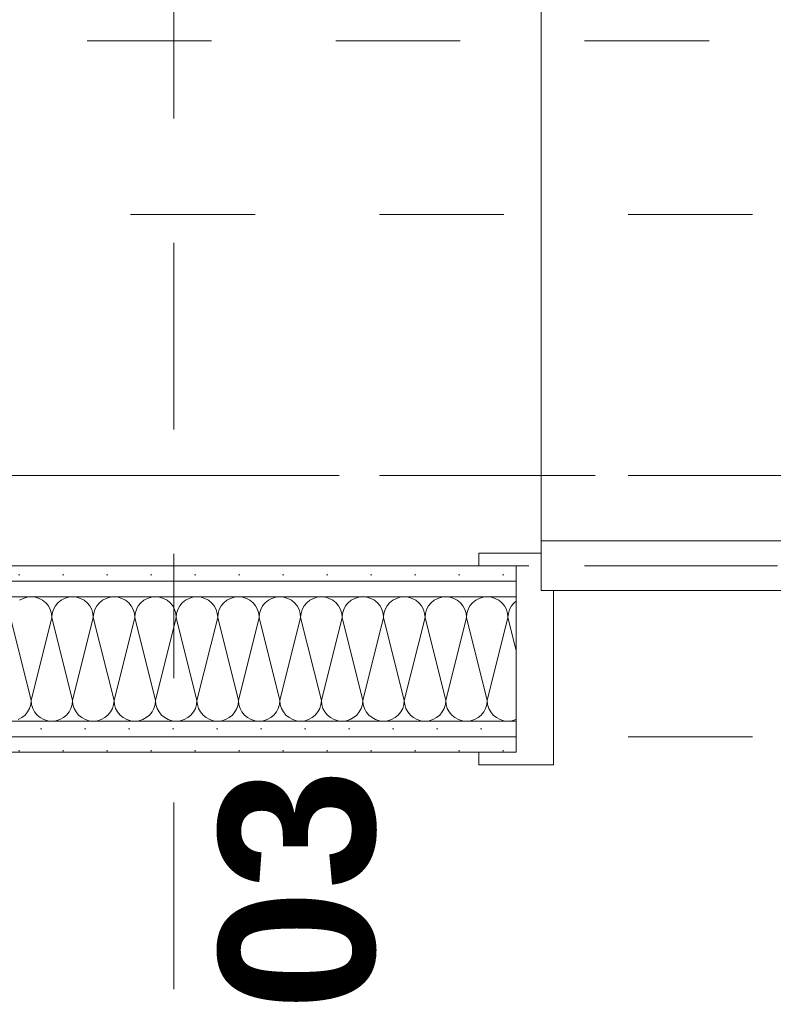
# Model space of a CAD drawing. Header units: metres. Extents: x -4 to 100, y -11 to 17.
# Tile 76 of 256: x 1.291 to 1.897, y 7.875 to 8.667. Entities that reach past the tile are written whole.
import ezdxf

# ---------------------------------------------------------------- set-up
doc = ezdxf.new("R2010")
doc.units = ezdxf.units.M
doc.header["$MEASUREMENT"] = 0
for name, pattern in [('Achse', [0.2, 0.1, -0.05, 0, -0.05]), ('Schnittlinie', [0.3, 0.15, -0.075, 0, -0.075]), ('Strichlinie doppelt', [0.546806, 0.264583, -0.105833, 0.070556, -0.105833]), ('Strichlinie eng', [0.115, 0.075, -0.04]), ('Untersicht', [0.1, 0.075, -0.025])]:
    doc.linetypes.add(name, pattern=pattern)
for name, color, linetype in [('152 - Bemaßung_ Beschriftung.Ausbau', 7, 'Continuous'), ('203 - Marker.Schnitt - Ausbaudetail SA', 7, 'Continuous'), ('451 - Universal.Achsen Raster', 7, 'Continuous'), ('608 - Struktur.Träger', 7, 'Continuous'), ('650 - Abdeckung.Fußboden Aufbau', 7, 'Continuous'), ('Neubau_606 - Struktur.Wand Innen Ausbau', 7, 'Continuous'), ('Neubau_653 - Abdeckung.TB Verkofferung', 7, 'Continuous')]:
    doc.layers.add(name, color=color, linetype=linetype)
doc.styles.add('ERSTELLTER_STIL_1', font='txt')
doc.styles.add('ERSTELLTER_STIL_2', font='txt')
doc.dimstyles.new('ERSTELLTER_STIL__3', dxfattribs={"dimtxt": 0.1, "dimasz": 0.0532, "dimexe": 0.18, "dimexo": 0.0625, "dimgap": 0, "dimtad": 1, "dimzin": 0, "dimdsep": 46, "dimtxsty": 'ERSTELLTER_STIL_2', "dimblk": 'ARROWHEAD_2', "dimblk1": 'ARROWHEAD_2', "dimblk2": 'ARROWHEAD_2', "dimcen": 0.09, "dimse1": 1, "dimse2": 1, "dimclrd": 7, "dimclre": 7, "dimclrt": 7, "dimazin": 0, "dimtfac": 1, "dimtdec": 4, "dimtmove": 0, "dimatfit": 3, "dimfxl": 1, "dimtolj": 1, "dimtzin": 0, "dimarcsym": 0})
doc.dimstyles.new('ERSTELLTER_STIL__4', dxfattribs={"dimtxt": 0.1, "dimasz": 0.0532, "dimexe": 0.18, "dimexo": 0.0625, "dimgap": 0, "dimtad": 1, "dimzin": 0, "dimdsep": 46, "dimtxsty": 'ERSTELLTER_STIL_2', "dimblk": 'ARROWHEAD_2', "dimblk1": 'ARROWHEAD_2', "dimblk2": 'ARROWHEAD_2', "dimcen": 0.09, "dimse1": 1, "dimse2": 1, "dimclrd": 7, "dimclre": 7, "dimclrt": 7, "dimazin": 0, "dimtfac": 1, "dimtdec": 4, "dimtmove": 2, "dimatfit": 3, "dimfxl": 1, "dimtolj": 1, "dimtzin": 0, "dimarcsym": 0})
doc.dimstyles.new('ERSTELLTER_STIL__5', dxfattribs={"dimtxt": 0.1, "dimasz": 0.0532, "dimexe": 0.18, "dimexo": 0.0625, "dimgap": 0, "dimtad": 1, "dimtih": 1, "dimtoh": 1, "dimzin": 0, "dimdsep": 46, "dimtxsty": 'ERSTELLTER_STIL_2', "dimblk": 'ARROWHEAD_2', "dimblk1": 'ARROWHEAD_2', "dimblk2": 'ARROWHEAD_2', "dimcen": 0.09, "dimse1": 1, "dimse2": 1, "dimclrd": 7, "dimclre": 7, "dimclrt": 7, "dimazin": 0, "dimtfac": 1, "dimtdec": 4, "dimtmove": 0, "dimatfit": 3, "dimfxl": 1, "dimtolj": 1, "dimtzin": 0, "dimarcsym": 0})
pattern_1 = [(45, (0, 0), (-0.01767767, 0.01767767), [0, -0.025])]

# ---------------------------------------------------------------- blocks, each defined once
blk = doc.blocks.new('*X31')
at = {"layer": 'Neubau_606 - Struktur.Wand Innen Ausbau', "color": 7, "linetype": 'Continuous', "lineweight": 5}
for p, q in [((1.29362, 8.20121), (1.29074, 8.19967)), ((1.29675, 8.20216), (1.29362, 8.20121)), ((1.3, 8.20248), (1.29675, 8.20216)), ((1.30325, 8.20216), (1.3, 8.20248)), ((1.30638, 8.20121), (1.30325, 8.20216)), ((1.30926, 8.19967), (1.30638, 8.20121)), ((1.31179, 8.1976), (1.30926, 8.19967)), ((1.31386, 8.19508), (1.31179, 8.1976)), ((1.3154, 8.19219), (1.31386, 8.19508)), ((1.31948, 8.19508), (1.31794, 8.19219)), ((1.32155, 8.1976), (1.31948, 8.19508)), ((1.32407, 8.19967), (1.32155, 8.1976)), ((1.32696, 8.20121), (1.32407, 8.19967)), ((1.33008, 8.20216), (1.32696, 8.20121)), ((1.33333, 8.20248), (1.33008, 8.20216)), ((1.33658, 8.20216), (1.33333, 8.20248)), ((1.33971, 8.20121), (1.33658, 8.20216)), ((1.34259, 8.19967), (1.33971, 8.20121)), ((1.34512, 8.1976), (1.34259, 8.19967)), ((1.34719, 8.19508), (1.34512, 8.1976)), ((1.34873, 8.19219), (1.34719, 8.19508)), ((1.35281, 8.19508), (1.35127, 8.19219)), ((1.35488, 8.1976), (1.35281, 8.19508)), ((1.35741, 8.19967), (1.35488, 8.1976)), ((1.36029, 8.20121), (1.35741, 8.19967)), ((1.36342, 8.20216), (1.36029, 8.20121)), ((1.36667, 8.20248), (1.36342, 8.20216)), ((1.36992, 8.20216), (1.36667, 8.20248)), ((1.37304, 8.20121), (1.36992, 8.20216)), ((1.37593, 8.19967), (1.37304, 8.20121)), ((1.37845, 8.1976), (1.37593, 8.19967)), ((1.38052, 8.19508), (1.37845, 8.1976)), ((1.38206, 8.19219), (1.38052, 8.19508)), ((1.38614, 8.19508), (1.3846, 8.19219)), ((1.38821, 8.1976), (1.38614, 8.19508)), ((1.39074, 8.19967), (1.38821, 8.1976)), ((1.39362, 8.20121), (1.39074, 8.19967)), ((1.39675, 8.20216), (1.39362, 8.20121)), ((1.4, 8.20248), (1.39675, 8.20216)), ((1.40325, 8.20216), (1.4, 8.20248)), ((1.40638, 8.20121), (1.40325, 8.20216)), ((1.40926, 8.19967), (1.40638, 8.20121)), ((1.41179, 8.1976), (1.40926, 8.19967)), ((1.41386, 8.19508), (1.41179, 8.1976)), ((1.4154, 8.19219), (1.41386, 8.19508)), ((1.41948, 8.19508), (1.41794, 8.19219)), ((1.42155, 8.1976), (1.41948, 8.19508)), ((1.42407, 8.19967), (1.42155, 8.1976)), ((1.42696, 8.20121), (1.42407, 8.19967)), ((1.43008, 8.20216), (1.42696, 8.20121)), ((1.43333, 8.20248), (1.43008, 8.20216)), ((1.43658, 8.20216), (1.43333, 8.20248)), ((1.43971, 8.20121), (1.43658, 8.20216)), ((1.44259, 8.19967), (1.43971, 8.20121)), ((1.44512, 8.1976), (1.44259, 8.19967)), ((1.44719, 8.19508), (1.44512, 8.1976)), ((1.44873, 8.19219), (1.44719, 8.19508)), ((1.45281, 8.19508), (1.45127, 8.19219)), ((1.45488, 8.1976), (1.45281, 8.19508)), ((1.45741, 8.19967), (1.45488, 8.1976)), ((1.46029, 8.20121), (1.45741, 8.19967)), ((1.46342, 8.20216), (1.46029, 8.20121)), ((1.46667, 8.20248), (1.46342, 8.20216)), ((1.46992, 8.20216), (1.46667, 8.20248)), ((1.47304, 8.20121), (1.46992, 8.20216)), ((1.47593, 8.19967), (1.47304, 8.20121)), ((1.47845, 8.1976), (1.47593, 8.19967)), ((1.48052, 8.19508), (1.47845, 8.1976)), ((1.48206, 8.19219), (1.48052, 8.19508)), ((1.48614, 8.19508), (1.4846, 8.19219)), ((1.48821, 8.1976), (1.48614, 8.19508)), ((1.49074, 8.19967), (1.48821, 8.1976)), ((1.49362, 8.20121), (1.49074, 8.19967)), ((1.49675, 8.20216), (1.49362, 8.20121)), ((1.5, 8.20248), (1.49675, 8.20216)), ((1.50325, 8.20216), (1.5, 8.20248)), ((1.50638, 8.20121), (1.50325, 8.20216)), ((1.50926, 8.19967), (1.50638, 8.20121)), ((1.51179, 8.1976), (1.50926, 8.19967)), ((1.51386, 8.19508), (1.51179, 8.1976)), ((1.5154, 8.19219), (1.51386, 8.19508)), ((1.51948, 8.19508), (1.51794, 8.19219)), ((1.52155, 8.1976), (1.51948, 8.19508)), ((1.52407, 8.19967), (1.52155, 8.1976)), ((1.52696, 8.20121), (1.52407, 8.19967)), ((1.53008, 8.20216), (1.52696, 8.20121)), ((1.53333, 8.20248), (1.53008, 8.20216)), ((1.53658, 8.20216), (1.53333, 8.20248)), ((1.53971, 8.20121), (1.53658, 8.20216)), ((1.54259, 8.19967), (1.53971, 8.20121)), ((1.54512, 8.1976), (1.54259, 8.19967)), ((1.54719, 8.19508), (1.54512, 8.1976)), ((1.54873, 8.19219), (1.54719, 8.19508)), ((1.55281, 8.19508), (1.55127, 8.19219)), ((1.55488, 8.1976), (1.55281, 8.19508)), ((1.55741, 8.19967), (1.55488, 8.1976)), ((1.56029, 8.20121), (1.55741, 8.19967)), ((1.56342, 8.20216), (1.56029, 8.20121)), ((1.56667, 8.20248), (1.56342, 8.20216)), ((1.56992, 8.20216), (1.56667, 8.20248)), ((1.57304, 8.20121), (1.56992, 8.20216)), ((1.57593, 8.19967), (1.57304, 8.20121)), ((1.57845, 8.1976), (1.57593, 8.19967)), ((1.58052, 8.19508), (1.57845, 8.1976)), ((1.58206, 8.19219), (1.58052, 8.19508)), ((1.58614, 8.19508), (1.5846, 8.19219)), ((1.58821, 8.1976), (1.58614, 8.19508)), ((1.59074, 8.19967), (1.58821, 8.1976)), ((1.59362, 8.20121), (1.59074, 8.19967)), ((1.59675, 8.20216), (1.59362, 8.20121)), ((1.6, 8.20248), (1.59675, 8.20216)), ((1.60325, 8.20216), (1.6, 8.20248)), ((1.60638, 8.20121), (1.60325, 8.20216)), ((1.60926, 8.19967), (1.60638, 8.20121)), ((1.61179, 8.1976), (1.60926, 8.19967)), ((1.61386, 8.19508), (1.61179, 8.1976)), ((1.6154, 8.19219), (1.61386, 8.19508)), ((1.61948, 8.19508), (1.61794, 8.19219)), ((1.62155, 8.1976), (1.61948, 8.19508)), ((1.62407, 8.19967), (1.62155, 8.1976)), ((1.62696, 8.20121), (1.62407, 8.19967)), ((1.63008, 8.20216), (1.62696, 8.20121)), ((1.63333, 8.20248), (1.63008, 8.20216)), ((1.63658, 8.20216), (1.63333, 8.20248)), ((1.63971, 8.20121), (1.63658, 8.20216)), ((1.64259, 8.19967), (1.63971, 8.20121)), ((1.64512, 8.1976), (1.64259, 8.19967)), ((1.64719, 8.19508), (1.64512, 8.1976)), ((1.64873, 8.19219), (1.64719, 8.19508)), ((1.65281, 8.19508), (1.65127, 8.19219)), ((1.65488, 8.1976), (1.65281, 8.19508)), ((1.65741, 8.19967), (1.65488, 8.1976)), ((1.66029, 8.20121), (1.65741, 8.19967)), ((1.66342, 8.20216), (1.66029, 8.20121)), ((1.66667, 8.20248), (1.66342, 8.20216)), ((1.66992, 8.20216), (1.66667, 8.20248)), ((1.67304, 8.20121), (1.66992, 8.20216)), ((1.67593, 8.19967), (1.67304, 8.20121)), ((1.67845, 8.1976), (1.67593, 8.19967)), ((1.68052, 8.19508), (1.67845, 8.1976)), ((1.68206, 8.19219), (1.68052, 8.19508)), ((1.68614, 8.19508), (1.6846, 8.19219)), ((1.68821, 8.1976), (1.68614, 8.19508)), ((1.68999, 8.19906), (1.68821, 8.1976)), ((1.31635, 8.18907), (1.3154, 8.19219)), ((1.31667, 8.18582), (1.31635, 8.18907)), ((1.31699, 8.18907), (1.31667, 8.18582)), ((1.31794, 8.19219), (1.31699, 8.18907)), ((1.34968, 8.18907), (1.34873, 8.19219)), ((1.35, 8.18582), (1.34968, 8.18907)), ((1.35032, 8.18907), (1.35, 8.18582)), ((1.35127, 8.19219), (1.35032, 8.18907)), ((1.38301, 8.18907), (1.38206, 8.19219)), ((1.38333, 8.18582), (1.38301, 8.18907)), ((1.38365, 8.18907), (1.38333, 8.18582)), ((1.3846, 8.19219), (1.38365, 8.18907)), ((1.41635, 8.18907), (1.4154, 8.19219)), ((1.41667, 8.18582), (1.41635, 8.18907)), ((1.41699, 8.18907), (1.41667, 8.18582)), ((1.41794, 8.19219), (1.41699, 8.18907)), ((1.44968, 8.18907), (1.44873, 8.19219)), ((1.45, 8.18582), (1.44968, 8.18907)), ((1.45032, 8.18907), (1.45, 8.18582)), ((1.45127, 8.19219), (1.45032, 8.18907)), ((1.48301, 8.18907), (1.48206, 8.19219)), ((1.48333, 8.18582), (1.48301, 8.18907)), ((1.48365, 8.18907), (1.48333, 8.18582)), ((1.4846, 8.19219), (1.48365, 8.18907)), ((1.51635, 8.18907), (1.5154, 8.19219)), ((1.51667, 8.18582), (1.51635, 8.18907)), ((1.51699, 8.18907), (1.51667, 8.18582)), ((1.51794, 8.19219), (1.51699, 8.18907)), ((1.54968, 8.18907), (1.54873, 8.19219)), ((1.55, 8.18582), (1.54968, 8.18907)), ((1.55032, 8.18907), (1.55, 8.18582)), ((1.55127, 8.19219), (1.55032, 8.18907)), ((1.58301, 8.18907), (1.58206, 8.19219)), ((1.58333, 8.18582), (1.58301, 8.18907)), ((1.58365, 8.18907), (1.58333, 8.18582)), ((1.5846, 8.19219), (1.58365, 8.18907)), ((1.61635, 8.18907), (1.6154, 8.19219)), ((1.61667, 8.18582), (1.61635, 8.18907)), ((1.61699, 8.18907), (1.61667, 8.18582)), ((1.61794, 8.19219), (1.61699, 8.18907)), ((1.64968, 8.18907), (1.64873, 8.19219)), ((1.65, 8.18582), (1.64968, 8.18907)), ((1.65032, 8.18907), (1.65, 8.18582)), ((1.65127, 8.19219), (1.65032, 8.18907)), ((1.68301, 8.18907), (1.68206, 8.19219)), ((1.68333, 8.18582), (1.68301, 8.18907)), ((1.68365, 8.18907), (1.68333, 8.18582)), ((1.6846, 8.19219), (1.68365, 8.18907)), ((1.3, 8.11915), (1.28333, 8.18582)), ((1.3, 8.11915), (1.31667, 8.18582)), ((1.33333, 8.11915), (1.31667, 8.18582)), ((1.33333, 8.11915), (1.35, 8.18582)), ((1.36667, 8.11915), (1.35, 8.18582)), ((1.36667, 8.11915), (1.38333, 8.18582)), ((1.4, 8.11915), (1.38333, 8.18582)), ((1.4, 8.11915), (1.41667, 8.18582)), ((1.43333, 8.11915), (1.41667, 8.18582)), ((1.43333, 8.11915), (1.45, 8.18582)), ((1.46667, 8.11915), (1.45, 8.18582)), ((1.46667, 8.11915), (1.48333, 8.18582)), ((1.5, 8.11915), (1.48333, 8.18582)), ((1.5, 8.11915), (1.51667, 8.18582)), ((1.53333, 8.11915), (1.51667, 8.18582)), ((1.53333, 8.11915), (1.55, 8.18582)), ((1.56667, 8.11915), (1.55, 8.18582)), ((1.56667, 8.11915), (1.58333, 8.18582)), ((1.6, 8.11915), (1.58333, 8.18582)), ((1.6, 8.11915), (1.61667, 8.18582)), ((1.63333, 8.11915), (1.61667, 8.18582)), ((1.63333, 8.11915), (1.65, 8.18582)), ((1.66667, 8.11915), (1.65, 8.18582)), ((1.66667, 8.11915), (1.68333, 8.18582)), ((1.68999, 8.15919), (1.68333, 8.18582)), ((1.29873, 8.11277), (1.29968, 8.1159)), ((1.29968, 8.1159), (1.3, 8.11915)), ((1.3, 8.11915), (1.30032, 8.1159)), ((1.30032, 8.1159), (1.30127, 8.11277)), ((1.33206, 8.11277), (1.33301, 8.1159)), ((1.33301, 8.1159), (1.33333, 8.11915)), ((1.33333, 8.11915), (1.33365, 8.1159)), ((1.33365, 8.1159), (1.3346, 8.11277)), ((1.3654, 8.11277), (1.36635, 8.1159)), ((1.36635, 8.1159), (1.36667, 8.11915)), ((1.36667, 8.11915), (1.36699, 8.1159)), ((1.36699, 8.1159), (1.36794, 8.11277)), ((1.39873, 8.11277), (1.39968, 8.1159)), ((1.39968, 8.1159), (1.4, 8.11915)), ((1.4, 8.11915), (1.40032, 8.1159)), ((1.40032, 8.1159), (1.40127, 8.11277)), ((1.43206, 8.11277), (1.43301, 8.1159)), ((1.43301, 8.1159), (1.43333, 8.11915)), ((1.43333, 8.11915), (1.43365, 8.1159)), ((1.43365, 8.1159), (1.4346, 8.11277)), ((1.4654, 8.11277), (1.46635, 8.1159)), ((1.46635, 8.1159), (1.46667, 8.11915)), ((1.46667, 8.11915), (1.46699, 8.1159)), ((1.46699, 8.1159), (1.46794, 8.11277)), ((1.49873, 8.11277), (1.49968, 8.1159)), ((1.49968, 8.1159), (1.5, 8.11915)), ((1.5, 8.11915), (1.50032, 8.1159)), ((1.50032, 8.1159), (1.50127, 8.11277)), ((1.53206, 8.11277), (1.53301, 8.1159)), ((1.53301, 8.1159), (1.53333, 8.11915)), ((1.53333, 8.11915), (1.53365, 8.1159)), ((1.53365, 8.1159), (1.5346, 8.11277)), ((1.5654, 8.11277), (1.56635, 8.1159)), ((1.56635, 8.1159), (1.56667, 8.11915)), ((1.56667, 8.11915), (1.56699, 8.1159)), ((1.56699, 8.1159), (1.56794, 8.11277)), ((1.59873, 8.11277), (1.59968, 8.1159)), ((1.59968, 8.1159), (1.6, 8.11915)), ((1.6, 8.11915), (1.60032, 8.1159)), ((1.60032, 8.1159), (1.60127, 8.11277)), ((1.63206, 8.11277), (1.63301, 8.1159)), ((1.63301, 8.1159), (1.63333, 8.11915)), ((1.63333, 8.11915), (1.63365, 8.1159)), ((1.63365, 8.1159), (1.6346, 8.11277)), ((1.6654, 8.11277), (1.66635, 8.1159)), ((1.66635, 8.1159), (1.66667, 8.11915)), ((1.66667, 8.11915), (1.66699, 8.1159)), ((1.66699, 8.1159), (1.66794, 8.11277)), ((1.29512, 8.10736), (1.29719, 8.10989)), ((1.29719, 8.10989), (1.29873, 8.11277)), ((1.30127, 8.11277), (1.30281, 8.10989)), ((1.30281, 8.10989), (1.30488, 8.10736)), ((1.32845, 8.10736), (1.33052, 8.10989)), ((1.33052, 8.10989), (1.33206, 8.11277)), ((1.3346, 8.11277), (1.33614, 8.10989)), ((1.33614, 8.10989), (1.33821, 8.10736)), ((1.36179, 8.10736), (1.36386, 8.10989)), ((1.36386, 8.10989), (1.3654, 8.11277)), ((1.36794, 8.11277), (1.36948, 8.10989)), ((1.36948, 8.10989), (1.37155, 8.10736)), ((1.39512, 8.10736), (1.39719, 8.10989)), ((1.39719, 8.10989), (1.39873, 8.11277)), ((1.40127, 8.11277), (1.40281, 8.10989)), ((1.40281, 8.10989), (1.40488, 8.10736)), ((1.42845, 8.10736), (1.43052, 8.10989)), ((1.43052, 8.10989), (1.43206, 8.11277)), ((1.4346, 8.11277), (1.43614, 8.10989)), ((1.43614, 8.10989), (1.43821, 8.10736)), ((1.46179, 8.10736), (1.46386, 8.10989)), ((1.46386, 8.10989), (1.4654, 8.11277)), ((1.46794, 8.11277), (1.46948, 8.10989)), ((1.46948, 8.10989), (1.47155, 8.10736)), ((1.49512, 8.10736), (1.49719, 8.10989)), ((1.49719, 8.10989), (1.49873, 8.11277)), ((1.50127, 8.11277), (1.50281, 8.10989)), ((1.50281, 8.10989), (1.50488, 8.10736)), ((1.52845, 8.10736), (1.53052, 8.10989)), ((1.53052, 8.10989), (1.53206, 8.11277)), ((1.5346, 8.11277), (1.53614, 8.10989)), ((1.53614, 8.10989), (1.53821, 8.10736)), ((1.56179, 8.10736), (1.56386, 8.10989)), ((1.56386, 8.10989), (1.5654, 8.11277)), ((1.56794, 8.11277), (1.56948, 8.10989)), ((1.56948, 8.10989), (1.57155, 8.10736)), ((1.59512, 8.10736), (1.59719, 8.10989)), ((1.59719, 8.10989), (1.59873, 8.11277)), ((1.60127, 8.11277), (1.60281, 8.10989)), ((1.60281, 8.10989), (1.60488, 8.10736)), ((1.62845, 8.10736), (1.63052, 8.10989)), ((1.63052, 8.10989), (1.63206, 8.11277)), ((1.6346, 8.11277), (1.63614, 8.10989)), ((1.63614, 8.10989), (1.63821, 8.10736)), ((1.66179, 8.10736), (1.66386, 8.10989)), ((1.66386, 8.10989), (1.6654, 8.11277)), ((1.66794, 8.11277), (1.66948, 8.10989)), ((1.66948, 8.10989), (1.67155, 8.10736)), ((1.28971, 8.10375), (1.29259, 8.10529)), ((1.29259, 8.10529), (1.29512, 8.10736)), ((1.30488, 8.10736), (1.30741, 8.10529)), ((1.30741, 8.10529), (1.31029, 8.10375)), ((1.31029, 8.10375), (1.31342, 8.1028)), ((1.31342, 8.1028), (1.31667, 8.10248)), ((1.31667, 8.10248), (1.31992, 8.1028)), ((1.31992, 8.1028), (1.32304, 8.10375)), ((1.32304, 8.10375), (1.32593, 8.10529)), ((1.32593, 8.10529), (1.32845, 8.10736)), ((1.33821, 8.10736), (1.34074, 8.10529)), ((1.34074, 8.10529), (1.34362, 8.10375)), ((1.34362, 8.10375), (1.34675, 8.1028)), ((1.34675, 8.1028), (1.35, 8.10248)), ((1.35, 8.10248), (1.35325, 8.1028)), ((1.35325, 8.1028), (1.35638, 8.10375)), ((1.35638, 8.10375), (1.35926, 8.10529)), ((1.35926, 8.10529), (1.36179, 8.10736)), ((1.37155, 8.10736), (1.37407, 8.10529)), ((1.37407, 8.10529), (1.37696, 8.10375)), ((1.37696, 8.10375), (1.38008, 8.1028)), ((1.38008, 8.1028), (1.38333, 8.10248)), ((1.38333, 8.10248), (1.38658, 8.1028)), ((1.38658, 8.1028), (1.38971, 8.10375)), ((1.38971, 8.10375), (1.39259, 8.10529)), ((1.39259, 8.10529), (1.39512, 8.10736)), ((1.40488, 8.10736), (1.40741, 8.10529)), ((1.40741, 8.10529), (1.41029, 8.10375)), ((1.41029, 8.10375), (1.41342, 8.1028)), ((1.41342, 8.1028), (1.41667, 8.10248)), ((1.41667, 8.10248), (1.41992, 8.1028)), ((1.41992, 8.1028), (1.42304, 8.10375)), ((1.42304, 8.10375), (1.42593, 8.10529)), ((1.42593, 8.10529), (1.42845, 8.10736)), ((1.43821, 8.10736), (1.44074, 8.10529)), ((1.44074, 8.10529), (1.44362, 8.10375)), ((1.44362, 8.10375), (1.44675, 8.1028)), ((1.44675, 8.1028), (1.45, 8.10248)), ((1.45, 8.10248), (1.45325, 8.1028)), ((1.45325, 8.1028), (1.45638, 8.10375)), ((1.45638, 8.10375), (1.45926, 8.10529)), ((1.45926, 8.10529), (1.46179, 8.10736)), ((1.47155, 8.10736), (1.47407, 8.10529)), ((1.47407, 8.10529), (1.47696, 8.10375)), ((1.47696, 8.10375), (1.48008, 8.1028)), ((1.48008, 8.1028), (1.48333, 8.10248)), ((1.48333, 8.10248), (1.48658, 8.1028)), ((1.48658, 8.1028), (1.48971, 8.10375)), ((1.48971, 8.10375), (1.49259, 8.10529)), ((1.49259, 8.10529), (1.49512, 8.10736)), ((1.50488, 8.10736), (1.50741, 8.10529)), ((1.50741, 8.10529), (1.51029, 8.10375)), ((1.51029, 8.10375), (1.51342, 8.1028)), ((1.51342, 8.1028), (1.51667, 8.10248)), ((1.51667, 8.10248), (1.51992, 8.1028)), ((1.51992, 8.1028), (1.52304, 8.10375)), ((1.52304, 8.10375), (1.52593, 8.10529)), ((1.52593, 8.10529), (1.52845, 8.10736)), ((1.53821, 8.10736), (1.54074, 8.10529)), ((1.54074, 8.10529), (1.54362, 8.10375)), ((1.54362, 8.10375), (1.54675, 8.1028)), ((1.54675, 8.1028), (1.55, 8.10248)), ((1.55, 8.10248), (1.55325, 8.1028)), ((1.55325, 8.1028), (1.55638, 8.10375)), ((1.55638, 8.10375), (1.55926, 8.10529)), ((1.55926, 8.10529), (1.56179, 8.10736)), ((1.57155, 8.10736), (1.57407, 8.10529)), ((1.57407, 8.10529), (1.57696, 8.10375)), ((1.57696, 8.10375), (1.58008, 8.1028)), ((1.58008, 8.1028), (1.58333, 8.10248)), ((1.58333, 8.10248), (1.58658, 8.1028)), ((1.58658, 8.1028), (1.58971, 8.10375)), ((1.58971, 8.10375), (1.59259, 8.10529)), ((1.59259, 8.10529), (1.59512, 8.10736)), ((1.60488, 8.10736), (1.60741, 8.10529)), ((1.60741, 8.10529), (1.61029, 8.10375)), ((1.61029, 8.10375), (1.61342, 8.1028)), ((1.61342, 8.1028), (1.61667, 8.10248)), ((1.61667, 8.10248), (1.61992, 8.1028)), ((1.61992, 8.1028), (1.62304, 8.10375)), ((1.62304, 8.10375), (1.62593, 8.10529)), ((1.62593, 8.10529), (1.62845, 8.10736)), ((1.63821, 8.10736), (1.64074, 8.10529)), ((1.64074, 8.10529), (1.64362, 8.10375)), ((1.64362, 8.10375), (1.64675, 8.1028)), ((1.64675, 8.1028), (1.65, 8.10248)), ((1.65, 8.10248), (1.65325, 8.1028)), ((1.65325, 8.1028), (1.65638, 8.10375)), ((1.65638, 8.10375), (1.65926, 8.10529)), ((1.65926, 8.10529), (1.66179, 8.10736)), ((1.67155, 8.10736), (1.67407, 8.10529)), ((1.67407, 8.10529), (1.67696, 8.10375)), ((1.67696, 8.10375), (1.68008, 8.1028)), ((1.68008, 8.1028), (1.68333, 8.10248)), ((1.68333, 8.10248), (1.68658, 8.1028)), ((1.68658, 8.1028), (1.68971, 8.10375)), ((1.68971, 8.10375), (1.68999, 8.1039))]:
    blk.add_line(p, q, dxfattribs=at)
blk = doc.blocks.new('*D422')
at = {"layer": '152 - Bemaßung_ Beschriftung.Ausbau', "color": 7, "linetype": 'Continuous', "lineweight": 5}
for p, q in [((-1.71, 8.09769), (-1.64, 8.05728)), ((-1.675, 6.02248), (-1.675, 8.07748)), ((-1.71, 6.04269), (-1.64, 6.00228)), ((-1.6225, 6.02248), (-1.7275, 6.02248)), ((-1.675, 5.87248), (-1.675, 6.02248))]:
    blk.add_line(p, q, dxfattribs=at)
at = {"layer": '152 - Bemaßung_ Beschriftung.Ausbau', "color": 7, "lineweight": 5, "char_height": 0.1, "attachment_point": 7, "rotation": 90, "style": 'ERSTELLTER_STIL_2'}
for s, insert in [('\\A1;{\\pql;\\fArial|b0|i0|c0|p38;15}', (-1.6845, 8.07737)), ('\\A1;{\\pql;\\fArial|b0|i0|c0|p38;2,05\\fArial|b0|i0|c0|p38;\\A1{\\H.66x;\\S5^  ;}}', (-1.67559, 6.89191))]:
    blk.add_mtext(s, dxfattribs=dict(at, insert=insert))
blk = doc.blocks.new('ARROWHEAD_2')
at = {"color": 0, "linetype": 'Continuous', "lineweight": 0}
for p, q in [((-0.378, -0.655), (0.378, 0.655)), ((0, 0), (-1, 0))]:
    blk.add_line(p, q, dxfattribs=at)
blk = doc.blocks.new('*D423')
at = {"layer": '152 - Bemaßung_ Beschriftung.Ausbau', "color": 7, "linetype": 'Continuous', "lineweight": 5}
for p, q in [((-1.71, 8.24769), (-1.64, 8.20728)), ((-1.675, 8.07748), (-1.675, 8.22748)), ((-1.71, 8.09769), (-1.64, 8.05728)), ((-1.6225, 8.07748), (-1.7275, 8.07748)), ((-1.675, 6.02248), (-1.675, 8.07748))]:
    blk.add_line(p, q, dxfattribs=at)
blk = doc.blocks.new('*D424')
at = {"layer": '152 - Bemaßung_ Beschriftung.Ausbau', "color": 7, "linetype": 'Continuous', "lineweight": 5}
for p, q in [((-1.71, 13.47521), (-1.64, 13.43479)), ((-1.675, 8.22748), (-1.675, 13.455)), ((-1.71, 8.24769), (-1.64, 8.20728)), ((-1.6225, 8.22748), (-1.7275, 8.22748)), ((-1.675, 8.07748), (-1.675, 8.22748))]:
    blk.add_line(p, q, dxfattribs=at)
at = {"layer": '152 - Bemaßung_ Beschriftung.Ausbau', "color": 7, "lineweight": 5, "insert": (-1.67559, 10.65813), "char_height": 0.1, "attachment_point": 7, "rotation": 90, "style": 'ERSTELLTER_STIL_2'}
blk.add_mtext('\\A1;{\\pql;\\fArial|b0|i0|c0|p38;5,22\\fArial|b0|i0|c0|p38;\\A1{\\H.66x;\\S75^  ;}}', dxfattribs=at)
blk = doc.blocks.new('*D591')
at = {"layer": '152 - Bemaßung_ Beschriftung.Ausbau', "color": 7, "linetype": 'Continuous', "lineweight": 5}
for p, q in [((0.67999, 9.3568), (0.67999, 9.4618)), ((1.68999, 9.3568), (1.68999, 9.4618)), ((0.7002, 9.4443), (0.65978, 9.3743)), ((1.7102, 9.4443), (1.66978, 9.3743)), ((0.64576, 9.4093), (0.67999, 9.4093)), ((0.67999, 9.4093), (1.68999, 9.4093))]:
    blk.add_line(p, q, dxfattribs=at)
at = {"layer": '152 - Bemaßung_ Beschriftung.Ausbau', "color": 7, "lineweight": 5, "insert": (1.05196, 9.4293), "char_height": 0.1, "attachment_point": 7, "style": 'ERSTELLTER_STIL_2'}
blk.add_mtext('\\A1;{\\pql;\\fArial|b0|i0|c0|p38;1,01}', dxfattribs=at)
blk = doc.blocks.new('*D592')
at = {"layer": '152 - Bemaßung_ Beschriftung.Ausbau', "color": 7, "linetype": 'Continuous', "lineweight": 5}
for p, q in [((1.68999, 9.3568), (1.68999, 9.4618)), ((2.69999, 9.3568), (2.69999, 9.4618)), ((1.7102, 9.4443), (1.66978, 9.3743)), ((2.67978, 9.3743), (2.7202, 9.4443)), ((1.68999, 9.4093), (2.69999, 9.4093)), ((2.69999, 9.4093), (2.73422, 9.4093))]:
    blk.add_line(p, q, dxfattribs=at)
at = {"layer": '152 - Bemaßung_ Beschriftung.Ausbau', "color": 7, "lineweight": 5, "char_height": 0.1, "attachment_point": 7, "style": 'ERSTELLTER_STIL_2'}
for s, insert in [('\\A1;{\\pql;\\fArial|b0|i0|c0|p38;2,13\\fArial|b0|i0|c0|p38;\\A1{\\H.66x;\\S5^  ;}}', (2.03692, 9.26989)), ('\\A1;{\\pql;\\fArial|b0|i0|c0|p38;1,01}', (2.06196, 9.4293))]:
    blk.add_mtext(s, dxfattribs=dict(at, insert=insert))

msp = doc.modelspace()

# ---------------------------------------------------------------- hatches: boundary and pattern name
at = {"layer": 'Neubau_606 - Struktur.Wand Innen Ausbau', "linetype": 'Continuous', "lineweight": 0, "true_color": 0x000000}
h = msp.add_hatch(dxfattribs=at)
h.set_pattern_fill('Gips_0001', color=18, style=0, pattern_type=2)
h.set_pattern_definition(pattern_1)
h.paths.add_polyline_path([(0.68999, 8.22748), (0.68999, 8.21498), (1.68999, 8.21498), (1.68999, 8.22748)])
h = msp.add_hatch(dxfattribs=at)
h.set_pattern_fill('Gips_0001', color=18, style=0, pattern_type=2)
h.set_pattern_definition(pattern_1)
h.paths.add_polyline_path([(0.68999, 8.20248), (1.68999, 8.20248), (1.68999, 8.21498), (0.68999, 8.21498)])
h = msp.add_hatch(dxfattribs=at)
h.set_pattern_fill('Gips_0001', color=18, style=0, pattern_type=2)
h.set_pattern_definition(pattern_1)
h.paths.add_polyline_path([(0.68999, 8.10248), (0.68999, 8.08998), (1.68999, 8.08998), (1.68999, 8.10248)])
h = msp.add_hatch(dxfattribs=at)
h.set_pattern_fill('Gips_0001', color=18, style=0, pattern_type=2)
h.set_pattern_definition(pattern_1)
h.paths.add_polyline_path([(0.235, 8.07748), (1.68999, 8.07748), (1.68999, 8.08998), (0.235, 8.08998)])

# ---------------------------------------------------------------- linework, layer by layer
at = {"layer": '203 - Marker.Schnitt - Ausbaudetail SA', "color": 7, "linetype": 'Schnittlinie', "lineweight": 13}
msp.add_line((1.41465, 8.93698), (1.41465, 7.80248), dxfattribs=at)
at = {"layer": '451 - Universal.Achsen Raster', "color": 160, "linetype": 'Strichlinie doppelt', "lineweight": 9, "true_color": 0x3232ff}
msp.add_line((64.93502, 8.29998), (-3.175, 8.29998), dxfattribs=at)
at = {"layer": '608 - Struktur.Träger', "color": 7, "linetype": 'Untersicht', "lineweight": 13}
for p, q in [((0.37999, 8.50998), (61.87999, 8.50998)), ((0.37999, 8.08998), (61.87999, 8.08998))]:
    msp.add_line(p, q, dxfattribs=at)
at = {"layer": '608 - Struktur.Träger', "color": 7, "linetype": 'Achse', "lineweight": 9}
msp.add_line((0.37999, 8.29998), (61.87999, 8.29998), dxfattribs=at)
at = {"layer": '650 - Abdeckung.Fußboden Aufbau', "color": 7, "linetype": 'Continuous', "lineweight": 13, "flags": 128}
for points in [[(0.235, 8.50998), (0.68999, 8.50998), (0.68999, 8.22748), (1.68999, 8.22748)], [(1.68999, 8.22748), (1.68999, 8.07748), (0.235, 8.07748), (0.235, 6.02248)]]:
    msp.add_lwpolyline(points, dxfattribs=at)
at = {"layer": '650 - Abdeckung.Fußboden Aufbau', "color": 7, "linetype": 'Strichlinie eng', "lineweight": 13, "flags": 128}
msp.add_lwpolyline([(2.69999, 8.22748), (1.68999, 8.22748)], dxfattribs=at)
at = {"layer": 'Neubau_606 - Struktur.Wand Innen Ausbau', "color": 1, "linetype": 'Continuous', "lineweight": 13}
for p, q in [((1.70999, 8.24748), (1.70999, 9.21748)), ((1.70999, 8.20748), (1.70999, 8.24748)), ((1.70999, 8.24748), (2.67999, 8.24748)), ((1.70999, 8.23748), (1.65999, 8.23748)), ((1.65999, 8.23748), (1.65999, 8.22748)), ((1.70999, 8.20748), (1.70999, 8.23748)), ((1.65999, 8.22748), (1.68999, 8.22748)), ((1.68999, 8.22748), (1.68999, 8.21498)), ((1.68999, 8.22748), (1.68999, 8.07748)), ((1.68999, 8.22748), (1.68999, 8.21498)), ((1.68999, 8.22748), (1.68999, 8.21498)), ((1.68999, 8.21498), (1.68999, 8.20248)), ((1.68999, 8.21498), (1.68999, 8.20248)), ((1.68999, 8.21498), (1.68999, 8.20248)), ((1.71999, 8.20748), (1.70999, 8.20748)), ((2.67999, 8.20748), (1.70999, 8.20748)), ((1.71999, 8.06748), (1.71999, 8.20748)), ((0.68999, 8.20248), (1.68999, 8.20248)), ((1.68999, 8.20248), (1.68999, 8.10248)), ((1.68999, 8.20248), (1.68999, 8.10248)), ((1.68999, 8.20248), (1.68999, 8.10248)), ((0.68999, 8.10248), (1.68999, 8.10248)), ((1.68999, 8.10248), (1.68999, 8.08998)), ((1.68999, 8.10248), (1.68999, 8.08998)), ((1.68999, 8.10248), (1.68999, 8.08998)), ((1.68999, 8.08998), (1.68999, 8.07748)), ((1.68999, 8.08998), (1.68999, 8.07748)), ((1.68999, 8.08998), (1.68999, 8.07748)), ((1.68999, 8.07748), (1.65999, 8.07748)), ((1.65999, 8.07748), (1.65999, 8.06748)), ((1.65999, 8.06748), (1.71999, 8.06748))]:
    msp.add_line(p, q, dxfattribs=at)
at = {"layer": 'Neubau_606 - Struktur.Wand Innen Ausbau', "color": 1, "linetype": 'Continuous', "lineweight": 9}
for p, q in [((0.68999, 8.21498), (1.68999, 8.21498)), ((0.68999, 8.08998), (1.68999, 8.08998))]:
    msp.add_line(p, q, dxfattribs=at)
at = {"layer": 'Neubau_606 - Struktur.Wand Innen Ausbau', "color": 1, "linetype": 'Continuous', "lineweight": 13, "flags": 128}
for points in [[(1.68999, 8.22748), (0.68999, 8.22748)], [(0.235, 8.07748), (1.68999, 8.07748)]]:
    msp.add_lwpolyline(points, dxfattribs=at)
at = {"layer": 'Neubau_606 - Struktur.Wand Innen Ausbau', "color": 1, "linetype": 'Continuous', "lineweight": 9}
msp.add_arc((1.70999, 8.24748), 0.97, 0, 90, dxfattribs=at)
at = {"layer": 'Neubau_653 - Abdeckung.TB Verkofferung', "color": 1, "linetype": 'Untersicht', "lineweight": 9}
for p, q in [((7.64499, 8.64948), (0.235, 8.64948)), ((7.64499, 8.22748), (0.235, 8.22748))]:
    msp.add_line(p, q, dxfattribs=at)

# ---------------------------------------------------------------- block references
at = {"layer": 'Neubau_606 - Struktur.Wand Innen Ausbau', "color": 1, "lineweight": 13}
msp.add_blockref('*X31', (0, 0), dxfattribs=at)

# ---------------------------------------------------------------- texts
at = {"layer": '203 - Marker.Schnitt - Ausbaudetail SA', "color": 7, "lineweight": 13, "insert": (1.57795, 8.06405), "char_height": 0.125, "attachment_point": 9, "rotation": 90, "style": 'ERSTELLTER_STIL_1'}
msp.add_mtext('\\A1;{\\pqr;\\pt0;\\fArial|b1|i0|c0|p38;SA-2.03}', dxfattribs=at)

# ---------------------------------------------------------------- dimensions: what is measured, and where the dimension line sits
at = {"layer": '152 - Bemaßung_ Beschriftung.Ausbau', "color": 7, "linetype": 'Continuous', "lineweight": 5}
for base, p1, p2, dimstyle, picture, middle in [((-1.675, 13.455), (5.76624, 8.22748), (0.225, 13.455), 'ERSTELLTER_STIL__3', '*D424', (-1.745, 10.96119)), ((-1.675, 8.22748), (5.76624, 8.07748), (5.76624, 8.22748), 'ERSTELLTER_STIL__4', '*D423', (-1.7345, 8.1536)), ((-1.675, 8.07748225), (5.7662375, 6.02248227), (5.7662375, 8.07748225), 'ERSTELLTER_STIL__3', '*D422', (-1.745, 7.15685275))]:
    dim = msp.add_linear_dim(base=base, p1=p1, p2=p2, angle=90, dimstyle=dimstyle, dxfattribs=at)
    dim.commit()
    dim.dimension.update_dxf_attribs({"geometry": picture, "text_midpoint": middle, "dimtype": 160, "text_rotation": 90})
for base, p1, p2, picture, middle in [((2.69999, 9.4093), (1.68999, 8.22748), (2.69999, 8.22748), '*D592', (2.19184, 9.4793)), ((1.68999, 9.4093), (0.67999, 8.49998), (1.68999, 8.22748), '*D591', (1.18184, 9.4793))]:
    dim = msp.add_linear_dim(base=base, p1=p1, p2=p2, dimstyle='ERSTELLTER_STIL__5', dxfattribs=at)
    dim.commit()
    dim.dimension.update_dxf_attribs({"geometry": picture, "text_midpoint": middle, "dimtype": 160})

doc.saveas('drawing.dxf')
